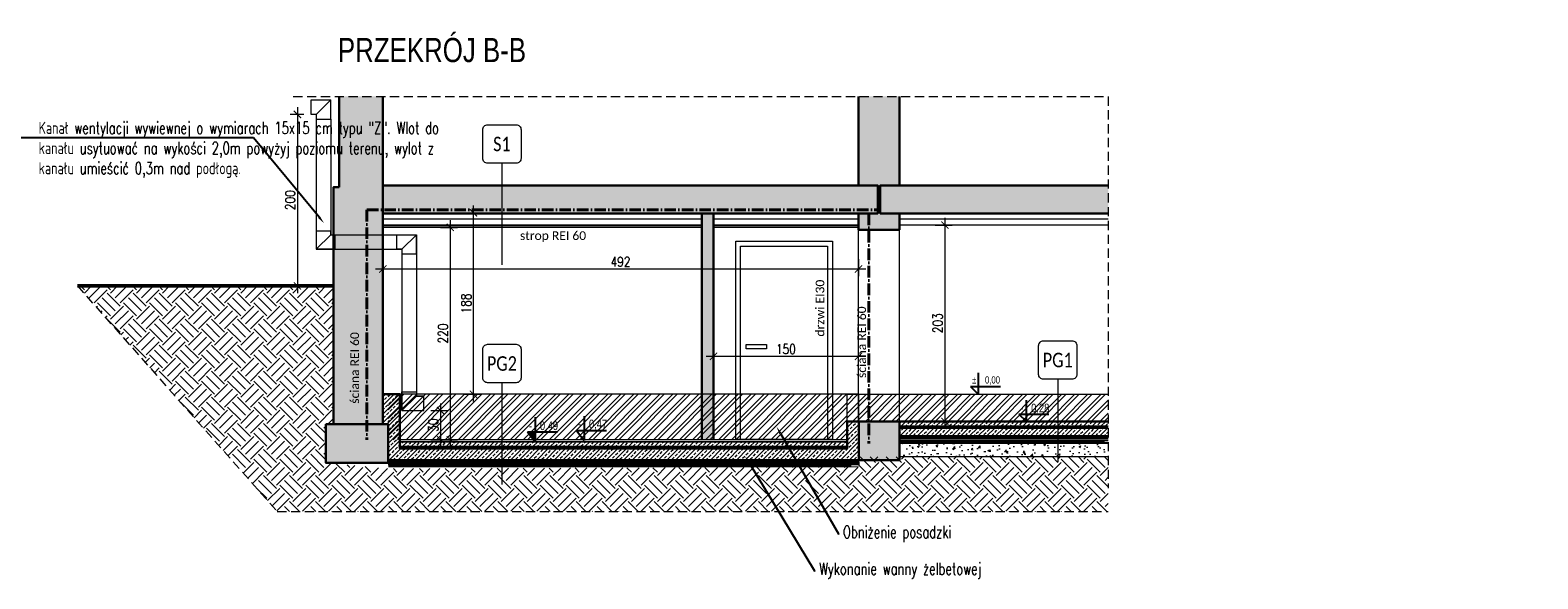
# Model space of a CAD drawing. Header units: millimetres. Extents: x 284606 to 569416, y -192995 to -95103.
# Tile 100 of 178: x 306486 to 308045, y -107939 to -107372. Entities that reach past the tile are written whole.
import ezdxf
from ezdxf import colors
from ezdxf.entities.mleader import LeaderData, LeaderLine
from ezdxf.enums import TextEntityAlignment as Align
from ezdxf.lldxf.tags import DXFTag
from ezdxf.math import Vec2, Vec3

# ---------------------------------------------------------------- set-up
doc = ezdxf.new("R2010")
doc.units = ezdxf.units.MM
for name, pattern in [('ACAD_ISO10W100', [18, 12, -3, 0, -3]), ('DASHED', [0.75, 0.5, -0.25]), ('HIDDEN', [9.525, 6.35, -3.175])]:
    doc.linetypes.add(name, pattern=pattern)
doc.layers.get('0').update_dxf_attribs({"lineweight": 0})
for name, color, linetype, lineweight in [('!STR_Konstrukcja 0.15', 140, 'Continuous', 15), ('!STR_Konstrukcja 0.30', 64, 'Continuous', 30), ('!STR_Konstrukcja 0.50', 72, 'Continuous', 50), ('!STR_Ocieplenie 0.05', 1, 'Continuous', 5), ('!STR_Opisy 0.09', 8, 'Continuous', 9), ('!STR_Przerywana 0.09', 8, 'HIDDEN', 9), ('!STR_Wymiarowanie', 254, 'Continuous', 9), ('EKO Izolacja 0.09', 1, 'Continuous', 9), ('EKO Konstr. 0.09', 253, 'Continuous', 9), ('EKO Opisy 0.09', 8, 'Continuous', 9)]:
    doc.layers.add(name, color=color, linetype=linetype, lineweight=lineweight)
doc.layers.add('!STR_Kreskowanie ścian', color=7, linetype='Continuous', lineweight=5, true_color=0xa6a6a6)
doc.layers.add('!STR_Wentylacja', color=7, linetype='Continuous', lineweight=15, true_color=0x3399ff)
doc.layers.add('!STR_Obrysy pomieszczeń', color=215, linetype='Continuous', lineweight=9, plot=False)
doc.layers.add('AB1 - OPISY', color=7, linetype='Continuous')
doc.styles.add('1_50', font='txt', dxfattribs={"width": 0.8})
doc.styles.add('EKO 1-5', font='romans.shx', dxfattribs={"width": 0.8, "height": 10})
doc.styles.add('EKO CM 1-50', font='calibri.ttf', dxfattribs={"width": 0.8, "height": 12.5})
doc.styles.add('j-romans', font='romans.shx', dxfattribs={"width": 0.7})
doc.styles.get("Standard").update_dxf_attribs({"font": 'calibri.ttf'})
tags = doc.linetypes.add('DASH', pattern=[15, 10, -5]).pattern_tags.tags
tags[6:7] = [DXFTag(74, 4), DXFTag(75, 0), DXFTag(340, '0'), DXFTag(46, 0.0), DXFTag(50, 0.0), DXFTag(44, 0.0), DXFTag(45, 0.0)]
tags[4:5] = [DXFTag(74, 4), DXFTag(75, 0), DXFTag(340, '0'), DXFTag(46, 0.0), DXFTag(50, 0.0), DXFTag(44, 0.0), DXFTag(45, 0.0)]
doc.linetypes.add('ZYGZAK', pattern='A,0.00254,-5.08,[131,ltypeshp.shx,S=5.08,R=0,X=-5.08,Y=0],-10.16,[131,ltypeshp.shx,S=5.08,R=180,X=5.08,Y=0],-5.08', length=20.32254)
doc.dimstyles.new('EKO wymiar 1-5', dxfattribs={"dimtxt": 10, "dimasz": 7.5, "dimexe": 7.5, "dimexo": 7.5, "dimgap": 2.5, "dimtad": 1, "dimdec": 0, "dimtxsty": 'EKO 1-5', "dimblk": 'ARCHTICK', "dimcen": 10, "dimdle": 7.5, "dimclrd": 256, "dimclre": 256, "dimclrt": 256, "dimazin": 2, "dimtfac": 1, "dimtdec": 0, "dimtmove": 2, "dimatfit": 3, "dimldrblk": 'ARCHTICK', "dimfxl": 10, "dimfxlon": 1, "dimlwd": -1, "dimlwe": -1, "dimarcsym": 0})
pattern_1 = [(45, (1867.581, 1695.35), (-4.49012806, 4.49012806), []), (45, (1872.071, 1695.35), (-4.49012806, 4.49012806), [3.175, -1.5875])]

# ---------------------------------------------------------------- blocks, each defined once
blk = doc.blocks.new('_ArchTick')
at = {"color": 0, "linetype": 'ByBlock', "const_width": 0.15}
blk.add_lwpolyline([(-0.5, -0.5), (0.5, 0.5)], dxfattribs=at)
blk = doc.blocks.new('*D867')
at = {"layer": '!STR_Wymiarowanie', "ltscale": 1.5, "transparency": 16777216}
for p, q in [((307432.1, -107565.6), (307432.1, -107783.5)), ((307422.1, -107573.1), (307439.6, -107573.1)), ((307422.1, -107776), (307439.6, -107776))]:
    blk.add_line(p, q, dxfattribs=at)
at = {"layer": 'Defpoints', "color": 0, "ltscale": 1.5, "transparency": 16777216}
for p in [(307385.3, -107573.1), (307385.3, -107776), (307432.1, -107776)]:
    blk.add_point(p, dxfattribs=at)
at = {"layer": '!STR_Wymiarowanie', "ltscale": 1.5, "transparency": 16777216, "xscale": 7.5, "yscale": 7.5, "zscale": 7.5}
for p, rotation in [((307432.1, -107573.1), 90), ((307432.1, -107776), 270)]:
    blk.add_blockref('_ArchTick', p, dxfattribs=dict(at, rotation=rotation))
at = {"layer": '!STR_Wymiarowanie', "ltscale": 1.5, "transparency": 16777216, "insert": (307424.6, -107674.6), "char_height": 10, "attachment_point": 5, "rotation": 90, "style": 'EKO 1-5'}
blk.add_mtext('203', dxfattribs=at)
blk = doc.blocks.new('*U866')
at = {"layer": '!STR_Opisy 0.09'}
blk.add_lwpolyline([(-51.4, -16.5), (-26.7, -16.5, 0.414214), (-22.5, -12.3), (-22.5, 12.3, 0.414214), (-26.7, 16.5), (-51.4, 16.5, 0.414214), (-55.6, 12.3), (-55.6, -12.3, 0.414214)], format="xyb", close=True, dxfattribs=at)
blk.add_lwpolyline([(-22.5, 0), (49, 0)], dxfattribs=at)
at = {"layer": '!STR_Opisy 0.09', "style": 'EKO CM 1-50', "width": 0.8}
blk.add_attdef('NR', text='', height=12.5, rotation=270, dxfattribs=at).set_placement((-39, 0), align=Align.MIDDLE_CENTER)
blk = doc.blocks.new('*D868')
at = {"layer": '!STR_Wymiarowanie', "ltscale": 1.5, "transparency": 16777216}
for p, q in [((306850.7, -107608.5), (306850.7, -107626)), ((307342.7, -107608.5), (307342.7, -107626)), ((306843.2, -107618.5), (307350.2, -107618.5))]:
    blk.add_line(p, q, dxfattribs=at)
at = {"layer": 'Defpoints', "color": 0, "ltscale": 1.5, "transparency": 16777216}
for p in [(306850.7, -107561.1), (307342.7, -107561.1), (307342.7, -107618.5)]:
    blk.add_point(p, dxfattribs=at)
at = {"layer": '!STR_Wymiarowanie', "ltscale": 1.5, "transparency": 16777216, "xscale": 7.5, "yscale": 7.5, "zscale": 7.5, "rotation": 180}
blk.add_blockref('_ArchTick', (306850.7, -107618.5), dxfattribs=at)
at = {"layer": '!STR_Wymiarowanie', "ltscale": 1.5, "transparency": 16777216, "xscale": 7.5, "yscale": 7.5, "zscale": 7.5}
blk.add_blockref('_ArchTick', (307342.7, -107618.5), dxfattribs=at)
at = {"layer": '!STR_Wymiarowanie', "ltscale": 1.5, "transparency": 16777216, "insert": (307096.7, -107611), "char_height": 10, "attachment_point": 5, "style": 'EKO 1-5'}
blk.add_mtext('492', dxfattribs=at)
blk = doc.blocks.new('*D869')
at = {"layer": '!STR_Wymiarowanie', "ltscale": 1.5, "transparency": 16777216}
for p, q in [((306910.5, -107575.5), (306928, -107575.5)), ((306920.5, -107568), (306920.5, -107802.5)), ((306910.5, -107795), (306928, -107795))]:
    blk.add_line(p, q, dxfattribs=at)
at = {"layer": 'Defpoints', "color": 0, "ltscale": 1.5, "transparency": 16777216}
for p in [(306850.7, -107575.5), (306865.7, -107795), (306920.5, -107795)]:
    blk.add_point(p, dxfattribs=at)
at = {"layer": '!STR_Wymiarowanie', "ltscale": 1.5, "transparency": 16777216, "xscale": 7.5, "yscale": 7.5, "zscale": 7.5}
for p, rotation in [((306920.5, -107575.5), 90), ((306920.5, -107795), 270)]:
    blk.add_blockref('_ArchTick', p, dxfattribs=dict(at, rotation=rotation))
at = {"layer": '!STR_Wymiarowanie', "ltscale": 1.5, "transparency": 16777216, "insert": (306913, -107685.2), "char_height": 10, "attachment_point": 5, "rotation": 90, "style": 'EKO 1-5'}
blk.add_mtext('220', dxfattribs=at)
blk = doc.blocks.new('*U917')
at = {"layer": '!STR_Opisy 0.09'}
blk.add_lwpolyline([(-51.4, -16.5), (-26.7, -16.5, 0.414214), (-22.5, -12.3), (-22.5, 12.3, 0.414214), (-26.7, 16.5), (-51.4, 16.5, 0.414214), (-55.6, 12.3), (-55.6, -12.3, 0.414214)], format="xyb", close=True, dxfattribs=at)
blk.add_lwpolyline([(-22.5, 0), (65.1, 0)], dxfattribs=at)
at = {"layer": '!STR_Opisy 0.09', "style": 'EKO CM 1-50', "width": 0.8}
blk.add_attdef('NR', text='', height=12.5, rotation=270, dxfattribs=at).set_placement((-39, 0), align=Align.MIDDLE_CENTER)
blk = doc.blocks.new('*D875')
at = {"layer": '!STR_Wymiarowanie', "ltscale": 1.5, "transparency": 16777216}
for p, q in [((307192.7, -107718.8), (307192.7, -107701.3)), ((307342.7, -107718.8), (307342.7, -107701.3)), ((307350.2, -107708.8), (307185.2, -107708.8))]:
    blk.add_line(p, q, dxfattribs=at)
at = {"layer": 'Defpoints', "color": 0, "ltscale": 1.5, "transparency": 16777216}
for p in [(307192.7, -107708.8), (307192.7, -107748), (307342.7, -107748)]:
    blk.add_point(p, dxfattribs=at)
at = {"layer": '!STR_Wymiarowanie', "ltscale": 1.5, "transparency": 16777216, "xscale": 7.5, "yscale": 7.5, "zscale": 7.5, "rotation": 180}
blk.add_blockref('_ArchTick', (307192.7, -107708.8), dxfattribs=at)
at = {"layer": '!STR_Wymiarowanie', "ltscale": 1.5, "transparency": 16777216, "xscale": 7.5, "yscale": 7.5, "zscale": 7.5}
blk.add_blockref('_ArchTick', (307342.7, -107708.8), dxfattribs=at)
at = {"layer": '!STR_Wymiarowanie', "ltscale": 1.5, "transparency": 16777216, "insert": (307267.7, -107701.3), "char_height": 10, "attachment_point": 5, "style": 'EKO 1-5'}
blk.add_mtext('150', dxfattribs=at)
blk = doc.blocks.new('*D876')
at = {"layer": '!STR_Obrysy pomieszczeń', "ltscale": 1.5, "transparency": 16777216}
for p, q in [((306934.5, -107560.5), (306952, -107560.5)), ((306944.5, -107755.5), (306944.5, -107553)), ((306934.5, -107748), (306952, -107748))]:
    blk.add_line(p, q, dxfattribs=at)
at = {"layer": 'Defpoints', "color": 0, "linetype": 'DASH', "ltscale": 1.5, "transparency": 16777216}
for p in [(306909.7, -107560.5), (306944.5, -107560.5), (306909.7, -107748)]:
    blk.add_point(p, dxfattribs=at)
at = {"layer": '!STR_Obrysy pomieszczeń', "linetype": 'DASH', "ltscale": 1.5, "transparency": 16777216, "xscale": 7.5, "yscale": 7.5, "zscale": 7.5}
for p, rotation in [((306944.5, -107560.5), 90), ((306944.5, -107748), 270)]:
    blk.add_blockref('_ArchTick', p, dxfattribs=dict(at, rotation=rotation))
at = {"layer": '!STR_Obrysy pomieszczeń', "linetype": 'DASH', "ltscale": 1.5, "transparency": 16777216, "insert": (306937, -107654.2), "char_height": 10, "attachment_point": 5, "rotation": 90, "style": 'EKO 1-5'}
blk.add_mtext('188', dxfattribs=at)
blk = doc.blocks.new('*D1030')
at = {"layer": '!STR_Wymiarowanie', "ltscale": 1.5, "transparency": 16777216}
for p, q in [((306762.4, -107451.3), (306762.4, -107643.5)), ((306769.1, -107458.8), (306754.9, -107458.8)), ((306772.4, -107636), (306754.9, -107636))]:
    blk.add_line(p, q, dxfattribs=at)
at = {"layer": 'Defpoints', "color": 0, "ltscale": 1.5, "transparency": 16777216}
for p in [(306776.6, -107458.8), (306762.4, -107636), (306781.8, -107636)]:
    blk.add_point(p, dxfattribs=at)
at = {"layer": '!STR_Wymiarowanie', "ltscale": 1.5, "transparency": 16777216, "xscale": 7.5, "yscale": 7.5, "zscale": 7.5}
for p, rotation in [((306762.4, -107458.8), 90), ((306762.4, -107636), 270)]:
    blk.add_blockref('_ArchTick', p, dxfattribs=dict(at, rotation=rotation))
at = {"layer": '!STR_Wymiarowanie', "ltscale": 1.5, "transparency": 16777216, "insert": (306754.9, -107547.4), "char_height": 10, "attachment_point": 5, "rotation": 90, "style": 'EKO 1-5'}
blk.add_mtext('200', dxfattribs=at)
blk = doc.blocks.new('*D1031')
at = {"layer": '!STR_Wymiarowanie', "ltscale": 1.5, "transparency": 16777216}
for p, q in [((306900.5, -107764.9), (306918, -107764.9)), ((306910.5, -107757.4), (306910.5, -107802.5)), ((306900.5, -107795), (306918, -107795))]:
    blk.add_line(p, q, dxfattribs=at)
at = {"layer": 'Defpoints', "color": 0, "ltscale": 1.5, "transparency": 16777216}
for p in [(306893, -107764.9), (306893, -107795), (306910.5, -107795)]:
    blk.add_point(p, dxfattribs=at)
at = {"layer": '!STR_Wymiarowanie', "ltscale": 1.5, "transparency": 16777216, "xscale": 7.5, "yscale": 7.5, "zscale": 7.5}
for p, rotation in [((306910.5, -107764.9), 90), ((306910.5, -107795), 270)]:
    blk.add_blockref('_ArchTick', p, dxfattribs=dict(at, rotation=rotation))
at = {"layer": '!STR_Wymiarowanie', "ltscale": 1.5, "transparency": 16777216, "insert": (306903, -107779.9), "char_height": 10, "attachment_point": 5, "rotation": 90, "style": 'EKO 1-5'}
blk.add_mtext('30', dxfattribs=at)

msp = doc.modelspace()

# ---------------------------------------------------------------- hatches: boundary and pattern name
at = {"layer": '!STR_Kreskowanie ścian', "ltscale": 1.5}
h = msp.add_hatch(dxfattribs=at)
h.set_pattern_fill('ANSI33', color=256)
h.set_pattern_definition([(45, (1863.847, 1674.35), (-4.49012806, 4.49012806), []), (45, (1868.337, 1674.35), (-4.49012806, 4.49012806), [3.175, -1.5875])])
h.paths.add_polyline_path([(307331, -107804), (306868.3, -107804), (306868.3, -107748), (306850.7, -107748), (306850.7, -107779), (306856.3, -107779), (306856.3, -107816), (307343, -107816), (307342.7, -107776), (307331, -107776)])
h.paths.add_polyline_path([(306868.3, -107797), (306868.3, -107802), (307331, -107802), (307331, -107797)], flags=17)
h = msp.add_hatch(dxfattribs=at)
h.set_pattern_fill('ANSI33', color=256)
h.set_pattern_definition(pattern_1)
h.paths.add_polyline_path([(307601, -107781), (307601, -107776), (307385.3, -107776), (307385.3, -107781)])
h = msp.add_hatch(dxfattribs=at)
h.set_pattern_fill('ANSI33', color=256)
h.set_pattern_definition(pattern_1)
h.paths.add_polyline_path([(307601, -107791), (307601, -107783), (307385.3, -107783), (307385.3, -107791)])
h = msp.add_hatch(dxfattribs=at)
h.set_pattern_fill('AR-CONC', color=256, scale=0.1)
h.set_pattern_definition([(50, (1867.58, 1695.35), (18.2184669, -1.59390855), [1.905, -20.955]), (355, (1867.58, 1695.35), (-3.5243421, 19.1056845), [1.524, -16.7640584]), (100.451445, (1869.099, 1695.217), (14.6941247, 17.5117752), [1.6190009, -17.8090245]), (46.1842, (1867.58, 1700.43), (27.1079041, -4.2042328), [2.8575, -31.4325]), (96.635558, (1869.84, 1700.08), (23.7404134, 24.7426125), [2.4285023, -26.7135608]), (351.184151, (1867.58, 1700.43), (23.7404134, 24.7426125), [2.2859967, -25.1459732]), (21, (1870.12, 1699.16), (15.1614391, -10.2265198), [1.905, -20.955]), (326, (1870.12, 1699.16), (6.1802028, 18.4187966), [1.524, -16.764]), (71.451445, (1871.384, 1698.308), (21.3416419, 8.1922769), [1.6190009, -17.8089938]), (37.5, (1867.581, 1695.35), (0.30886033, 8.45550389), [0, -16.5608, 0, -17.018, 0, -16.8275]), (7.5, (1867.581, 1695.35), (6.68196625, 10.01805748), [0, -9.7028, 0, -16.1798, 0, -6.4135]), (327.5, (1861.9165, 1695.35), (13.55905952, -0.5728744), [0, -6.35, 0, -19.812, 0, -26.289]), (317.5, (1859.377, 1695.35), (14.81291814, 2.5426491), [0, -8.255, 0, -13.1572, 0, -18.669])])
h.paths.add_polyline_path([(307601, -107798.9), (307385.3, -107798.9), (307385.3, -107812.3), (307601, -107812.3)])
at = {"layer": '!STR_Wymiarowanie', "ltscale": 1.5, "true_color": 0xe01f22}
h = msp.add_hatch(dxfattribs=at)
h.set_pattern_fill('ANSI32', color=242)
h.set_pattern_definition([(45, (-132.702, 139.239), (-6.7351921, 6.7351921), []), (45, (-128.212, 139.239), (-6.7351921, 6.7351921), [])])
h.paths.add_polyline_path([(307331, -107748), (306856.3, -107748), (306856.3, -107795), (307331, -107795)])
h = msp.add_hatch(dxfattribs=at)
h.set_pattern_fill('ANSI32', color=242)
h.set_pattern_definition([(45, (520.137, 147.243), (-6.7351921, 6.7351921), []), (45, (524.627, 147.243), (-6.7351921, 6.7351921), [])])
h.paths.add_polyline_path([(307601.3, -107748), (307331.4, -107748), (307331, -107776), (307601, -107776)])
at = {"layer": 'AB1 - OPISY'}
msp.add_hatch(color=1, dxfattribs=at).paths.add_polyline_path([(307008.2, -107786.7), (307000.3, -107786.7), (307008.2, -107797)])
at = {"layer": 'EKO Opisy 0.09', "ltscale": 4, "true_color": 0xa3a3a3}
h = msp.add_hatch(color=253, dxfattribs=at)
h.paths.add_polyline_path([(306850.7, -107636), (306850.7, -107440.2), (306805.7, -107440.2), (306805.7, -107534), (306799.7, -107534), (306799.7, -107636), (306799.7, -107779), (306850.7, -107779), (306850.7, -107750)])
h.paths.add_polyline_path([(306856.3, -107779), (306791.8, -107779), (306791.8, -107819), (306856.3, -107819)])
h.paths.add_polyline_path([(307385.3, -107776), (307343, -107776), (307343, -107816), (307385.3, -107816)])
h.paths.add_polyline_path([(307385.3, -107561.1), (307365.3, -107561.1), (307365.3, -107532.1), (307385.3, -107532.1), (307385.3, -107440.2), (307342.7, -107440.2), (307342.7, -107532.1), (307362.7, -107532.1), (307362.7, -107561.1), (307342.7, -107561.1), (307342.7, -107578), (307385.3, -107578)])
h.paths.add_polyline_path([(307601, -107532.1), (307365.3, -107532.1), (307365.3, -107561.1), (307385.3, -107561.1), (307601, -107561.1)])
h.paths.add_polyline_path([(307362.7, -107532.1), (306850.7, -107532.1), (306850.7, -107561.1), (307362.7, -107561.1)])
h.paths.add_polyline_path([(307192.7, -107561.1), (307180.7, -107561.1), (307180.7, -107795), (307192.7, -107795)])
at = {"layer": 'EKO Opisy 0.09', "ltscale": 4}
h = msp.add_hatch(dxfattribs=at)
h.set_pattern_fill('EARTH', color=256, scale=3, angle=-45, style=0)
h.set_pattern_definition([(315, (-30.425, 1699.1), (26.9407684, -7e-15), [19.05, -19.05]), (315, (-25.374, 1704.15), (26.9407684, -7e-15), [19.05, -19.05]), (315, (-20.322, 1709.202), (26.9407684, -7e-15), [19.05, -19.05]), (45, (-16.955, 1709.202), (7e-15, 26.9407684), [19.05, -19.05]), (45, (-11.903, 1704.15), (7e-15, 26.9407684), [19.05, -19.05]), (45, (-6.852, 1699.1), (7e-15, 26.9407684), [19.05, -19.05])])
h.paths.add_polyline_path([(306799.7, -107636), (306534.8, -107636), (306741.5, -107869.1), (307601, -107869.1), (307601, -107812.7), (307600.7, -107812.3), (307342.9, -107812.8), (307343.2, -107823.1), (306856.3, -107824.9), (306791.8, -107818.7), (306791.8, -107779.6), (306799.7, -107779.6)])

# ---------------------------------------------------------------- linework, layer by layer
at = {"layer": '!STR_Konstrukcja 0.15', "ltscale": 0.7}
for p, q in [((307342.7, -107776), (307342.7, -107578)), ((307385.3, -107776), (307385.3, -107578))]:
    msp.add_line(p, q, dxfattribs=at)
msp.add_lwpolyline([(307331, -107748), (307342.7, -107748), (307342.7, -107776), (307331, -107776)], close=True, dxfattribs=at)
at = {"layer": '!STR_Konstrukcja 0.30', "ltscale": 1.5}
for p, q in [((306805.7, -107440.2), (306805.7, -107534)), ((306850.7, -107440.2), (306850.7, -107636)), ((307342.7, -107532.1), (307342.7, -107440.2)), ((307385.3, -107532.1), (307385.3, -107440.2)), ((307180.7, -107561.1), (307180.7, -107795)), ((307192.7, -107561.1), (307192.7, -107795)), ((307342.7, -107578), (307342.7, -107561.1)), ((307385.3, -107578), (307385.3, -107561.1)), ((307342.7, -107578), (307385.3, -107578)), ((306850.7, -107636), (306850.7, -107779)), ((306850.7, -107748), (306868.3, -107748)), ((307601, -107776), (307331, -107776))]:
    msp.add_line(p, q, dxfattribs=at)
for points in [[(306805.7, -107534), (306805.7, -107440.2)], [(306805.7, -107534), (306799.7, -107534), (306799.7, -107636)], [(306850.7, -107532.1), (307362.7, -107532.1), (307362.7, -107561.1), (306850.7, -107561.1)], [(307601, -107561.1), (307365.3, -107561.1), (307365.3, -107532.1), (307601, -107532.1)], [(306799.7, -107636), (306799.7, -107779)], [(306850.7, -107750), (306850.7, -107779), (306856.3, -107779), (306856.3, -107816), (307343, -107816), (307343, -107786)], [(306868.3, -107748), (306868.3, -107804), (307331, -107804), (307331, -107776)]]:
    msp.add_lwpolyline(points, dxfattribs=at)
for points in [[(306791.8, -107779), (306791.8, -107819), (306856.3, -107819), (306856.3, -107779)], [(307343, -107776), (307343, -107816), (307385.3, -107816), (307385.3, -107776)]]:
    msp.add_lwpolyline(points, close=True, dxfattribs=at)
at = {"layer": '!STR_Konstrukcja 0.50', "ltscale": 1.5}
msp.add_lwpolyline([(306799.7, -107636), (306534.8, -107636)], dxfattribs=at)
at = {"layer": '!STR_Kreskowanie ścian', "ltscale": 1.5}
for points in [[(307601, -107798.9), (307385.3, -107798.9), (307385.3, -107812.3), (307601, -107812.3)], [(307385.3, -107812.3), (307550.9, -107812.3)]]:
    msp.add_lwpolyline(points, dxfattribs=at)
at = {"layer": '!STR_Ocieplenie 0.05', "linetype": 'ZYGZAK', "ltscale": 1.1}
for p, q in [((307180.7, -107567.1), (306850.7, -107567.1)), ((307342.7, -107567.1), (307192.7, -107567.1)), ((307601, -107567.1), (307385.3, -107567.1))]:
    msp.add_line(p, q, dxfattribs=at)
at = {"layer": '!STR_Ocieplenie 0.05', "ltscale": 1.5}
for p, q in [((307385.3, -107783), (307601, -107783)), ((307385.3, -107791), (307601, -107791)), ((307385.3, -107793), (307601, -107793)), ((307385.3, -107793), (307601, -107793)), ((306868.3, -107804), (307331, -107804)), ((306873.9, -107816), (307343, -107816)), ((306856.3, -107818), (307343, -107818)), ((306856.3, -107818), (307343, -107818))]:
    msp.add_line(p, q, dxfattribs=at)
at = {"layer": '!STR_Ocieplenie 0.05', "linetype": 'ZYGZAK', "ltscale": 0.3}
for p, q in [((307601, -107794.5), (307385.3, -107794.5)), ((307343, -107819.5), (306856.3, -107819.5))]:
    msp.add_line(p, q, dxfattribs=at)
at = {"layer": '!STR_Ocieplenie 0.05', "ltscale": 1.5}
for points in [[(307180.7, -107573.1), (306850.7, -107573.1), (306850.7, -107561.1), (307342.7, -107561.1), (307342.7, -107573.1), (307192.7, -107573.1)], [(307601, -107573.1), (307385.3, -107573.1), (307385.3, -107561.1), (307601, -107561.1)], [(307601, -107781), (307385.3, -107781), (307385.3, -107776), (307601, -107776)], [(307601, -107791), (307385.3, -107791), (307385.3, -107783), (307601, -107783)], [(306867.3, -107797), (307331, -107797), (307331, -107802), (306868.3, -107802)], [(307601, -107796), (307385.3, -107796), (307385.3, -107793), (307601, -107793)], [(306856.3, -107818), (307343, -107818), (307343, -107821), (306856.3, -107821)]]:
    msp.add_lwpolyline(points, dxfattribs=at)
at = {"layer": '!STR_Opisy 0.09', "color": 1, "linetype": 'ACAD_ISO10W100', "lineweight": 40, "true_color": 0xff0a0a}
for p, q in [((306834.2, -107557.4), (307362.7, -107557.4)), ((306834.2, -107557.4), (306834.2, -107795.2)), ((307353.4, -107561.1), (307353.4, -107798.9))]:
    msp.add_line(p, q, dxfattribs=at)
at = {"layer": '!STR_Opisy 0.09', "ltscale": 1.5}
for points in [[(307215.7, -107589.9), (307315.7, -107589.9), (307315.7, -107794.9), (307215.7, -107794.9)], [(307220.7, -107594.9), (307310.7, -107594.9), (307310.7, -107794.9), (307220.7, -107794.9)], [(307226.4, -107696.7), (307247.7, -107696.7), (307247.7, -107701.1), (307226.4, -107701.1)]]:
    msp.add_lwpolyline(points, close=True, dxfattribs=at)
at = {"layer": '!STR_Przerywana 0.09', "ltscale": 1.5}
for p, q in [((306758.1, -107440.2), (307601, -107440.2)), ((307601, -107440.2), (307601, -107844.9))]:
    msp.add_line(p, q, dxfattribs=at)
msp.add_lwpolyline([(306534.8, -107636), (306741.5, -107869.1), (307601, -107869.1)], dxfattribs=at)
at = {"layer": '!STR_Wentylacja', "ltscale": 1.5}
for p, q in [((306776.6, -107443.8), (306796.8, -107443.8)), ((306781.8, -107458.8), (306781.8, -107463.6))]:
    msp.add_line(p, q, dxfattribs=at)
for points in [[(306781.8, -107463.6), (306796.8, -107463.6), (306796.8, -107443.8), (306781.8, -107458.8), (306776.6, -107458.8), (306776.6, -107443.8)], [(306781.8, -107463.6), (306781.8, -107598.1), (306870.5, -107598.1), (306870.5, -107764.9), (306893, -107764.9)], [(306796.8, -107463.6), (306796.8, -107583.1), (306885.5, -107583.1), (306885.5, -107749.9), (306893, -107749.9)], [(306801.1, -107583.1), (306801.1, -107598.1), (306781.8, -107598.1), (306796.8, -107583.1), (306796.8, -107579.3), (306781.8, -107579.3)], [(306870.5, -107603), (306885.5, -107603), (306885.5, -107583.1), (306870.5, -107598.1), (306865.1, -107598.1), (306865.1, -107583.1)], [(306893, -107764.9), (306893, -107749.9), (306885.5, -107749.9), (306870.5, -107764.9), (306870.5, -107745.5), (306885.5, -107745.5)]]:
    msp.add_lwpolyline(points, dxfattribs=at)
at = {"layer": '!STR_Wymiarowanie', "ltscale": 1.5}
for points in [[(307180.7, -107575.5), (306850.7, -107575.5), (306850.7, -107573.5), (307180.7, -107573.5)], [(307192.7, -107573.5), (307342.7, -107573.5), (307342.7, -107575.5), (307192.7, -107575.5)]]:
    msp.add_lwpolyline(points, dxfattribs=at)
at = {"layer": '!STR_Wymiarowanie', "color": 242, "ltscale": 1.5, "true_color": 0xe01f22}
for points in [[(307601, -107776), (307342.7, -107776), (307342.7, -107748), (307601, -107748)], [(307601, -107776), (307342.7, -107776), (307342.7, -107748), (307601, -107748)], [(307601, -107776), (307331, -107776)], [(307331, -107797), (306867.3, -107797)]]:
    msp.add_lwpolyline(points, dxfattribs=at)
at = {"layer": '!STR_Wymiarowanie', "linetype": 'DASHED', "ltscale": 15, "const_width": 1}
for points in [[(307385.3, -107782), (307601, -107782)], [(307385.3, -107792), (307601, -107792)], [(307385.3, -107798), (307601, -107798)], [(307343, -107817), (306856.3, -107817)], [(307331, -107803), (306868.3, -107803)], [(307343, -107823), (306856.3, -107823)]]:
    msp.add_lwpolyline(points, dxfattribs=at)
at = {"layer": '!STR_Wymiarowanie', "ltscale": 1.5}
msp.add_lwpolyline([(306868.3, -107797), (307331, -107797), (307331, -107795), (306868.3, -107795)], close=True, dxfattribs=at)
at = {"layer": '!STR_Wymiarowanie', "linetype": 'DASHED', "ltscale": 15, "const_width": 1}
for points, elevation in [([(307385.3, -107797), (307597.3, -107797)], 0.5), ([(307335.4, -107822), (306856.3, -107822)], 1)]:
    msp.add_lwpolyline(points, dxfattribs=dict(at, elevation=elevation))
at = {"layer": 'AB1 - OPISY', "color": 1}
for p, q in [((307466.4, -107725.7), (307466.4, -107748)), ((307458.5, -107740.1), (307489.6, -107740.1)), ((307458.5, -107740.1), (307466.4, -107748)), ((307516.3, -107754), (307516.3, -107775.7)), ((307058.9, -107770.5), (307058.9, -107795.8)), ((307508.4, -107768.4), (307539.5, -107768.4)), ((307508.4, -107768.4), (307516.3, -107775.7)), ((307008.2, -107771.7), (307008.2, -107797)), ((307051, -107785.5), (307082.1, -107785.5)), ((307051, -107785.5), (307058.9, -107795.8)), ((307000.3, -107786.7), (307031.4, -107786.7)), ((307000.3, -107786.7), (307008.2, -107797))]:
    msp.add_line(p, q, dxfattribs=at)
at = {"layer": 'EKO Izolacja 0.09', "ltscale": 1.5}
msp.add_line((307342.7, -107748), (306850.7, -107748), dxfattribs=at)

# ---------------------------------------------------------------- block references
at = {"layer": 'EKO Konstr. 0.09'}
ref = msp.add_blockref('*U917', (306973.9, -107536.2), dxfattribs=dict(at, xscale=-1.199999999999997, yscale=1.199999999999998, zscale=1.199999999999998, rotation=90.00001499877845))
ref.add_attrib('NR', 'S1', dxfattribs={"layer": '!STR_Opisy 0.09', "height": 15, "style": 'EKO CM 1-50', "width": 0.8}).set_placement((306973.9, -107489.3), align=Align.MIDDLE_CENTER)
ref = msp.add_blockref('*U917', (306973.9, -107763.1), dxfattribs=dict(at, xscale=-1.199999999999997, yscale=1.199999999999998, zscale=1.199999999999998, rotation=90.00001499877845))
ref.add_attrib('NR', 'PG2', dxfattribs={"layer": '!STR_Opisy 0.09', "height": 15, "style": 'EKO CM 1-50', "width": 0.8}).set_placement((306973.9, -107716.2), align=Align.MIDDLE_CENTER)
ref = msp.add_blockref('*U866', (307548.8, -107759.5), dxfattribs=dict(at, xscale=-1.199999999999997, yscale=1.199999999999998, zscale=1.199999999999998, rotation=90.00001499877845))
ref.add_attrib('NR', 'PG1', dxfattribs={"layer": '!STR_Opisy 0.09', "height": 15, "style": 'EKO CM 1-50', "width": 0.8}).set_placement((307548.8, -107712.6), align=Align.MIDDLE_CENTER)

# ---------------------------------------------------------------- texts
at = {"layer": '!STR_Opisy 0.09', "color": 1, "true_color": 0xff0a0a, "insert": (306992.6, -107579.5), "char_height": 9, "width": 126.411, "attachment_point": 1}
msp.add_mtext('\\A1;strop REI 60', dxfattribs=at)
at = {"layer": '!STR_Opisy 0.09', "color": 1, "true_color": 0xff0a0a, "char_height": 9, "width": 112.284, "attachment_point": 1, "rotation": 90}
for s, insert in [('\\A1;drzwi EI30', (307298.4, -107688.4)), ('\\A1;ściana REI 60', (307341.5, -107731.2)), ('\\A1;ściana REI 60', (306817.1, -107757.8))]:
    msp.add_mtext(s, dxfattribs=dict(at, insert=insert))
at = {"layer": '!STR_Opisy 0.09', "attachment_point": 1, "style": '1_50'}
for s, insert, char_height in [('%%P    0,00', (307460.2, -107729.4), 7.5), ('-   0,28', (307510.1, -107757.7), 9), ('-   0,49', (307002, -107776), 9), ('-   0,47', (307052.7, -107774.2), 9)]:
    msp.add_mtext_dynamic_manual_height_columns(s, width=94.718, gutter_width=12.5, heights=[0], dxfattribs=dict(at, insert=insert, char_height=char_height))
at = {"layer": '!STR_Przerywana 0.09', "ltscale": 0.3, "insert": (306998.9, -107379.7), "char_height": 25, "attachment_point": 3, "style": '1_50'}
msp.add_mtext_dynamic_manual_height_columns('PRZEKRÓJ B-B', width=707.576, gutter_width=453.6, heights=[0], dxfattribs=at)

# ---------------------------------------------------------------- dimensions: what is measured, and where the dimension line sits
at = {"layer": '!STR_Obrysy pomieszczeń', "linetype": 'DASH', "ltscale": 1.5}
dim = msp.add_linear_dim(base=(306944.5196, -107560.45), p1=(306909.6922, -107747.9784), p2=(306909.6922, -107560.45), angle=90, dimstyle='EKO wymiar 1-5', dxfattribs=at)
dim.commit()
dim.dimension.update_dxf_attribs({"geometry": '*D876', "text_midpoint": (306937.0196, -107654.2142)})
at = {"layer": '!STR_Wymiarowanie', "ltscale": 1.5}
dim = msp.add_linear_dim(base=(306762.4, -107636), p1=(306776.6, -107458.8), p2=(306781.8, -107636), angle=90, text='200', dimstyle='EKO wymiar 1-5', dxfattribs=at)
dim.commit()
dim.dimension.update_dxf_attribs({"geometry": '*D1030', "text_midpoint": (306754.9, -107547.4)})
for base, p1, p2, picture, middle in [((307342.7, -107618.5), (306850.7, -107561.1), (307342.7, -107561.1), '*D868', (307096.7, -107611)), ((307192.7, -107708.8), (307342.7, -107748), (307192.7, -107748), '*D875', (307267.7, -107701.3))]:
    dim = msp.add_linear_dim(base=base, p1=p1, p2=p2, dimstyle='EKO wymiar 1-5', dxfattribs=at)
    dim.commit()
    dim.dimension.update_dxf_attribs({"geometry": picture, "text_midpoint": middle})
for base, p1, p2, picture, middle in [((307432.1, -107776), (307385.3, -107573.1), (307385.3, -107776), '*D867', (307424.6, -107674.6)), ((306920.491, -107794.9784), (306850.7008, -107575.45), (306865.6817, -107794.9784), '*D869', (306912.991, -107685.2142)), ((306910.5, -107795), (306893, -107764.9), (306893, -107795), '*D1031', (306903, -107779.9))]:
    dim = msp.add_linear_dim(base=base, p1=p1, p2=p2, angle=90, dimstyle='EKO wymiar 1-5', dxfattribs=at)
    dim.commit()
    dim.dimension.update_dxf_attribs({"geometry": picture, "text_midpoint": middle})

# ---------------------------------------------------------------- leaders
at = {"layer": 'EKO Opisy 0.09', "ltscale": 4}
ml = msp.add_multileader_mtext('Standard', dxfattribs=at)
ml.set_content('\\A1;Kanał wentylacji wywiewnej o wymiarach 15x15 cm typu "Z". {\\A0;Wlot do kanału usytuować na wykości 2,0m powyżyj poziomu terenu, wylot z kanału umieścić 0,3m nad podłogą. }', color=256, style='j-romans')
ml.set_leader_properties()
ml.build(insert=Vec2(0, 0))
ml.multileader.update_dxf_attribs({"text_right_attachment_type": 6, "dogleg_length": 0.36, "arrow_head_size": 8, "scale": 2})
ctx = ml.context
ctx.base_point, ctx.scale, ctx.char_height, ctx.arrow_head_size, ctx.landing_gap_size, ctx.plane_origin = Vec3(306490.7, -107474.8), 2, 12.5, 8, 4, Vec3(305606.6, -107683)
ctx.right_attachment = 6
notes = []
notes.append((ctx, [(1, (1, 1, 0), (306716.9, -107483.1), (-1, 0), 0.72, [(0, [(306789.9, -107571.1)], 0, [])])]))
ctx.mtext.insert, ctx.mtext.width, ctx.mtext.defined_height, ctx.mtext.flow_direction = Vec3(306494.7, -107466.4), 238.234, 76, 5
ml = msp.add_multileader_mtext('Standard', dxfattribs=at)
ml.set_content('Obniżenie posadzki', color=256, style='j-romans')
ml.set_leader_properties()
ml.build(insert=Vec2(0, 0))
ml.multileader.update_dxf_attribs({"text_right_attachment_type": 6, "dogleg_length": 0.36, "arrow_head_size": 8, "scale": 2})
ctx = ml.context
ctx.base_point, ctx.scale, ctx.char_height, ctx.arrow_head_size, ctx.landing_gap_size, ctx.plane_origin = Vec3(307322.6, -107892.4), 2, 12.5, 8, 4, Vec3(308437.4, -107849.5)
ctx.right_attachment = 6
notes.append((ctx, [(0, (1, 1, 0), (307321.9, -107892.4), (1, 0), 0.72, [(1, [(307258, -107781.6)], 0, [])])]))
ctx.mtext.insert, ctx.mtext.width, ctx.mtext.flow_direction = Vec3(307326.6, -107884.1), 282.133, 5
ml = msp.add_multileader_mtext('Standard', dxfattribs=at)
ml.set_content('Wykonanie wanny żelbetowej', color=256, style='j-romans')
ml.set_leader_properties()
ml.build(insert=Vec2(0, 0))
ml.multileader.update_dxf_attribs({"text_right_attachment_type": 6, "dogleg_length": 0.36, "arrow_head_size": 8, "scale": 2})
ctx = ml.context
ctx.base_point, ctx.scale, ctx.char_height, ctx.arrow_head_size, ctx.landing_gap_size, ctx.plane_origin = Vec3(307298.1, -107930.5), 2, 12.5, 8, 4, Vec3(306502, -105828.2)
ctx.right_attachment = 6
notes.append((ctx, [(0, (1, 1, 0), (307297.3, -107930.5), (1, 0), 0.72, [(1, [(307225.4, -107812)], 0, [])])]))
ctx.mtext.insert, ctx.mtext.width, ctx.mtext.flow_direction = Vec3(307302.1, -107922.1), 371.661, 5
for ctx, leaders in notes:
    for number, flags, end, landing, length, lines in leaders:
        leader = LeaderData()
        leader.index, (leader.has_last_leader_line, leader.has_dogleg_vector, leader.attachment_direction) = number, flags
        leader.last_leader_point, leader.dogleg_vector, leader.dogleg_length = Vec3(end), Vec3(landing), length
        for number, points, colour, breaks in lines:
            line = LeaderLine()
            line.index, line.vertices, line.color, line.breaks = number, Vec3.list(points), colors.encode_raw_color(colour), breaks
            leader.lines.append(line)
        ctx.leaders.append(leader)

doc.saveas('drawing.dxf')
